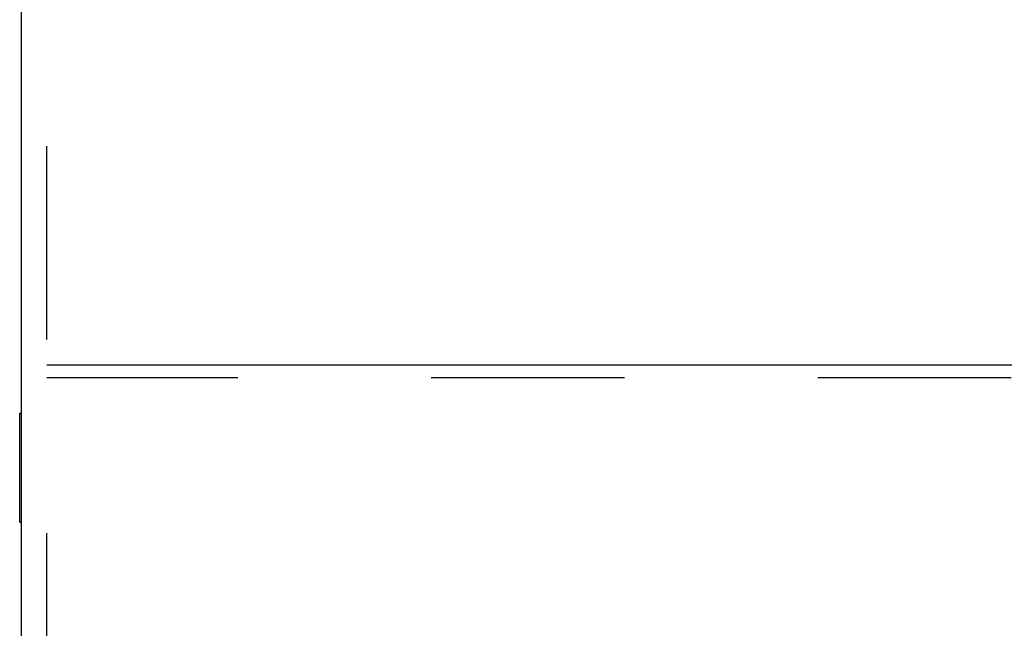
# Model space of a CAD drawing. Header units: inches. Extents: x 0 to 82.5, y 0 to 53.4.
# Tile 106 of 128: x 64 to 66.3, y 31.2 to 32.6. Entities that reach past the tile are written whole.
import ezdxf

# ---------------------------------------------------------------- set-up
doc = ezdxf.new("R2010")
doc.units = ezdxf.units.IN
doc.header["$LTSCALE"] = 4.538835
doc.header["$MEASUREMENT"] = 0
doc.linetypes.add('HIDDEN', pattern=[0.2, 0.1, -0.1])
doc.layers.get('0').update_dxf_attribs({"linetype": 'CONTINUOUS'})
doc.layers.add('DEFAULT_2', color=8, linetype='HIDDEN')

msp = doc.modelspace()

# ---------------------------------------------------------------- linework, layer by layer
at = {"color": 3, "linetype": 'Continuous'}
for p, q in [((64.0345, 22.7607), (64.0345, 33.0115)), ((79.9745, 31.7788), (64.0945, 31.7788))]:
    msp.add_line(p, q, dxfattribs=at)
at = {"color": 7, "linetype": 'Continuous'}
for p, q in [((64.0305, 31.4101), (64.0305, 31.6661)), ((64.0305, 31.6661), (64.0345, 31.6661)), ((64.0305, 31.4101), (64.0345, 31.4101))]:
    msp.add_line(p, q, dxfattribs=at)
at = {"layer": 'DEFAULT_2', "color": 8, "linetype": 'HIDDEN'}
for p, q in [((64.0945, 22.7607), (64.0945, 33.041)), ((79.9745, 31.7488), (64.0945, 31.7488))]:
    msp.add_line(p, q, dxfattribs=at)

doc.saveas('drawing.dxf')
